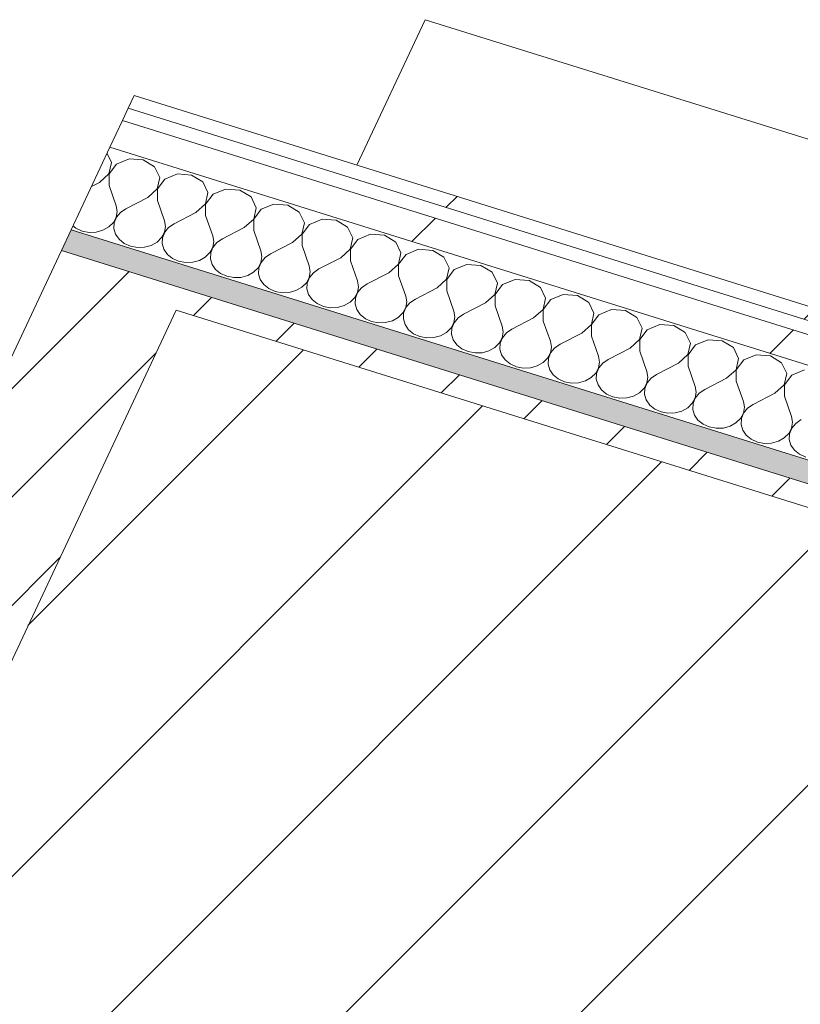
# Model space of a CAD drawing. Header units: millimetres. Extents: x -21126 to 28102, y -1237 to 9397.
# Tile 67 of 102: x -13293 to -12987, y 3476 to 3862. Entities that reach past the tile are written whole.
import ezdxf

# ---------------------------------------------------------------- set-up
doc = ezdxf.new("R2010")
doc.units = ezdxf.units.MM
doc.header["$MEASUREMENT"] = 0
doc.linetypes.add('Wipeout_Contour', pattern=[1000, 0, -1000])
for name, color, linetype in [('10_ESTR_Pilars', 7, 'Continuous'), ('12_FAÇ_Façana', 7, 'Continuous'), ('Nuevo_08_E_Envans secs', 7, 'Continuous'), ('Nuevo_09_EI_Mobiliari general', 7, 'Continuous')]:
    doc.layers.add(name, color=color, linetype=linetype)
for name, color, linetype, lineweight in [('10_ESTR_Pilars_Pluma_Nº__28', 7, 'Continuous', 20), ('10_ESTR_Pilars_Pluma_Nº__42', 8, 'Continuous', 25), ('12_FAÇ_Façana_Pluma_Nº__2', 8, 'Continuous', 5), ('12_FAÇ_Façana_Pluma_Nº__7', 7, 'Continuous', 5), ('Nuevo_08_E_Envans secs_Pluma_Nº__1', 7, 'Continuous', 5), ('Nuevo_09_EI_Mobiliari general_Pluma_Nº__1', 7, 'Continuous', 5)]:
    doc.layers.add(name, color=color, linetype=linetype, lineweight=lineweight)
for name, color, linetype, lineweight, true_color in [('12_FAÇ_Façana_Pluma_Nº__176', 7, 'Continuous', 15, 0x93a0c6), ('Nuevo_08_E_Envans secs_Pluma_Nº__102', 7, 'Continuous', 5, 0xcccccc), ('Nuevo_08_E_Envans secs_Pluma_Nº__171', 171, 'Continuous', 13, 0xaaaaff), ('Nuevo_08_E_Envans secs_Pluma_Nº__177', 7, 'Continuous', 15, 0xf7e046)]:
    doc.layers.add(name, color=color, linetype=linetype, lineweight=lineweight, true_color=true_color)
pattern_1 = [(45, (0, 0), (-183.848, 183.848), [195, -65]), (45, (7e-14, 183.85), (-183.848, 183.848), [195, -65])]

# ---------------------------------------------------------------- blocks, each defined once
blk = doc.blocks.new('Elem Sección_13_1')
at = {"color": 254, "linetype": 'Wipeout_Contour', "lineweight": 0, "ltscale": 54303.747496}
blk.add_wipeout([(-13231.61, 3747.88), (-13383.45, 3424.46), (-12987.05, 3300.67), (-12835.21, 3624.08)], dxfattribs=at).dxf.layer = '10_ESTR_Pilars'
at = {"layer": '10_ESTR_Pilars_Pluma_Nº__42', "linetype": 'Continuous', "lineweight": 25}
h = blk.add_hatch(dxfattribs=at)
h.set_pattern_fill('00_GCT_trama_45º_e1_400__05', color=8, style=0, pattern_type=2)
h.set_pattern_definition([(45, (0, 0), (-45.96194, 45.96194), [])])
h.paths.add_polyline_path([(-13231.61, 3747.88), (-13383.45, 3424.46), (-12987.05, 3300.67), (-12835.21, 3624.08)])
at = {"layer": '10_ESTR_Pilars_Pluma_Nº__28', "color": 7, "linetype": 'Continuous', "lineweight": 20}
blk.add_line((-13231.61, 3747.88), (-12835.21, 3624.08), dxfattribs=at)
at = {"layer": '10_ESTR_Pilars_Pluma_Nº__28', "color": 7, "linetype": 'Continuous', "lineweight": 20, "flags": 128}
blk.add_lwpolyline([(-13231.61, 3747.88), (-13309.43, 3582.13), (-13377.75, 3436.59), (-13383.45, 3424.46)], dxfattribs=at)
blk = doc.blocks.new('Elem Sección_24_1')
at = {"layer": '12_FAÇ_Façana_Pluma_Nº__176', "linetype": 'Continuous', "lineweight": 0, "true_color": 0x495063}
blk.add_hatch(color=251, dxfattribs=at).paths.add_polyline_path([(-9159.89, 2485.53), (-9156.47, 2492.81), (-11227.58, 3139.62), (-11227.2, 3140.43), (-11322.33, 3170.14), (-11322.71, 3169.33), (-11334.6, 3173.05), (-11334.22, 3173.86), (-13272.69, 3779.25), (-13276.49, 3771.16)])
at = {"layer": '12_FAÇ_Façana_Pluma_Nº__2', "linetype": 'Continuous', "lineweight": 5}
h = blk.add_hatch(dxfattribs=at)
h.set_pattern_fill('Ceramic_0001', color=8, style=0, pattern_type=2)
h.set_pattern_definition([(45, (0, 0), (-21.213203, 21.213203), [])])
h.paths.add_polyline_path([(-9241.5, 2311.69), (-9159.89, 2485.53), (-13276.49, 3771.16), (-13358.1, 3597.33), (-13309.43, 3582.13), (-13231.61, 3747.88), (-12835.21, 3624.08), (-12913.03, 3458.33), (-12862.54, 3442.56), (-12784.72, 3608.31), (-12388.32, 3484.51), (-12466.14, 3318.76)])
at = {"layer": '12_FAÇ_Façana_Pluma_Nº__7', "color": 7, "linetype": 'Continuous', "lineweight": 5}
blk.add_line((-13276.49, 3771.16), (-9159.89, 2485.53), dxfattribs=at)
at = {"layer": '12_FAÇ_Façana_Pluma_Nº__7', "color": 7, "linetype": 'Continuous', "lineweight": 5, "flags": 128}
blk.add_lwpolyline([(-13272.69, 3779.25), (-13276.49, 3771.16), (-13358.1, 3597.33), (-13416.94, 3472.01), (-13426.43, 3451.79), (-13435.92, 3431.58), (-13460.6, 3379.03), (-13464.39, 3370.94)], dxfattribs=at)
blk = doc.blocks.new('*X95')
at = {"layer": 'Nuevo_08_E_Envans secs_Pluma_Nº__102', "color": 254, "linetype": 'Continuous', "lineweight": 5, "true_color": 0xcccccc}
for p, q in [((-13256.89, 3805.63), (-13258.62, 3809.22)), ((-13249.96, 3807.03), (-13254.9, 3805.01)), ((-13244.46, 3806.63), (-13249.96, 3807.03)), ((-13240.04, 3803.93), (-13244.46, 3806.63)), ((-13257.88, 3801.2), (-13256.89, 3805.63)), ((-13254.9, 3805.01), (-13257.8, 3801.18)), ((-13238.02, 3799.74), (-13240.04, 3803.93)), ((-13261.57, 3797.85), (-13257.88, 3801.2)), ((-13257.8, 3801.18), (-13257.8, 3796.67)), ((-13239, 3795.3), (-13238.02, 3799.74)), ((-13236.02, 3799.12), (-13238.92, 3795.28)), ((-13231.09, 3801.14), (-13236.02, 3799.12)), ((-13225.58, 3800.74), (-13231.09, 3801.14)), ((-13221.16, 3798.04), (-13225.58, 3800.74)), ((-13261.57, 3797.85), (-13264.72, 3796.23)), ((-13257.8, 3796.67), (-13255.02, 3788.74)), ((-13242.69, 3791.95), (-13239, 3795.3)), ((-13238.92, 3795.28), (-13238.92, 3790.77)), ((-13219.14, 3793.84), (-13221.16, 3798.04)), ((-13212.21, 3795.24), (-13217.15, 3793.22)), ((-13206.71, 3794.84), (-13212.21, 3795.24)), ((-13242.69, 3791.95), (-13251.25, 3787.56)), ((-13220.12, 3789.41), (-13219.14, 3793.84)), ((-13217.15, 3793.22), (-13220.05, 3789.39)), ((-13202.29, 3792.14), (-13206.71, 3794.84)), ((-13200.27, 3787.95), (-13202.29, 3792.14)), ((-13254.64, 3786.49), (-13255.02, 3788.74)), ((-13251.25, 3787.56), (-13253.38, 3786.1)), ((-13238.92, 3790.77), (-13236.15, 3782.85)), ((-13223.82, 3786.06), (-13220.12, 3789.41)), ((-13220.05, 3789.39), (-13220.04, 3784.88)), ((-13201.25, 3783.51), (-13200.27, 3787.95)), ((-13193.33, 3789.35), (-13198.27, 3787.33)), ((-13187.83, 3788.95), (-13193.33, 3789.35)), ((-13183.41, 3786.25), (-13187.83, 3788.95)), ((-13256.14, 3782.15), (-13255.02, 3784.23)), ((-13254.94, 3784.21), (-13255.81, 3782.05)), ((-13255.02, 3784.23), (-13254.64, 3786.49)), ((-13253.38, 3786.1), (-13254.94, 3784.21)), ((-13223.82, 3786.06), (-13232.37, 3781.67)), ((-13220.04, 3784.88), (-13217.27, 3776.95)), ((-13204.94, 3780.16), (-13201.25, 3783.51)), ((-13198.27, 3787.33), (-13201.17, 3783.49)), ((-13181.39, 3782.05), (-13183.41, 3786.25)), ((-13271.96, 3780.81), (-13270.8, 3779.88)), ((-13270.8, 3779.88), (-13268.36, 3778.78)), ((-13260.22, 3779.11), (-13257.92, 3780.4)), ((-13257.92, 3780.4), (-13256.14, 3782.15)), ((-13255.81, 3782.05), (-13255.93, 3779.78)), ((-13255.93, 3779.78), (-13255.27, 3777.56)), ((-13235.76, 3780.59), (-13236.15, 3782.85)), ((-13236.14, 3778.34), (-13235.76, 3780.59)), ((-13234.51, 3780.2), (-13236.07, 3778.32)), ((-13232.37, 3781.67), (-13234.51, 3780.2)), ((-13204.94, 3780.16), (-13213.5, 3775.77)), ((-13201.17, 3783.49), (-13201.17, 3778.98)), ((-13182.37, 3777.62), (-13181.39, 3782.05)), ((-13179.4, 3781.43), (-13182.3, 3777.6)), ((-13174.46, 3783.45), (-13179.4, 3781.43)), ((-13168.96, 3783.05), (-13174.46, 3783.45)), ((-13164.53, 3780.35), (-13168.96, 3783.05)), ((-13162.51, 3776.16), (-13164.53, 3780.35)), ((-13268.36, 3778.78), (-13265.64, 3778.27)), ((-13265.64, 3778.27), (-13262.86, 3778.38)), ((-13262.86, 3778.38), (-13260.22, 3779.11)), ((-13255.27, 3777.56), (-13253.91, 3775.58)), ((-13239.04, 3774.5), (-13237.27, 3776.26)), ((-13237.27, 3776.26), (-13236.14, 3778.34)), ((-13236.94, 3776.15), (-13237.05, 3773.88)), ((-13236.07, 3778.32), (-13236.94, 3776.15)), ((-13216.89, 3774.7), (-13217.27, 3776.95)), ((-13201.17, 3778.98), (-13198.4, 3771.06)), ((-13186.07, 3774.27), (-13182.37, 3777.62)), ((-13182.3, 3777.6), (-13182.29, 3773.09)), ((-13163.5, 3771.72), (-13162.51, 3776.16)), ((-13155.58, 3777.56), (-13160.52, 3775.54)), ((-13150.08, 3777.16), (-13155.58, 3777.56)), ((-13145.66, 3774.46), (-13150.08, 3777.16)), ((-13253.91, 3775.58), (-13251.92, 3773.98)), ((-13251.92, 3773.98), (-13249.48, 3772.88)), ((-13249.48, 3772.88), (-13246.77, 3772.37)), ((-13246.77, 3772.37), (-13243.98, 3772.48)), ((-13243.98, 3772.48), (-13241.34, 3773.21)), ((-13241.34, 3773.21), (-13239.04, 3774.5)), ((-13237.05, 3773.88), (-13236.4, 3771.67)), ((-13218.39, 3770.36), (-13217.27, 3772.44)), ((-13217.19, 3772.42), (-13218.06, 3770.26)), ((-13217.27, 3772.44), (-13216.89, 3774.7)), ((-13215.63, 3774.31), (-13217.19, 3772.42)), ((-13213.5, 3775.77), (-13215.63, 3774.31)), ((-13186.07, 3774.27), (-13194.62, 3769.88)), ((-13182.29, 3773.09), (-13179.52, 3765.16)), ((-13160.52, 3775.54), (-13163.42, 3771.7)), ((-13143.64, 3770.26), (-13145.66, 3774.46)), ((-13236.4, 3771.67), (-13235.03, 3769.69)), ((-13235.03, 3769.69), (-13233.05, 3768.09)), ((-13222.46, 3767.32), (-13220.17, 3768.61)), ((-13220.17, 3768.61), (-13218.39, 3770.36)), ((-13218.06, 3770.26), (-13218.17, 3767.99)), ((-13198.01, 3768.8), (-13198.4, 3771.06)), ((-13198.39, 3766.55), (-13198.01, 3768.8)), ((-13196.75, 3768.41), (-13198.32, 3766.53)), ((-13194.62, 3769.88), (-13196.75, 3768.41)), ((-13167.19, 3768.37), (-13175.74, 3763.98)), ((-13167.19, 3768.37), (-13163.5, 3771.72)), ((-13163.42, 3771.7), (-13163.41, 3767.19)), ((-13144.62, 3765.83), (-13143.64, 3770.26)), ((-13141.64, 3769.64), (-13144.54, 3765.81)), ((-13136.71, 3771.66), (-13141.64, 3769.64)), ((-13131.2, 3771.26), (-13136.71, 3771.66)), ((-13126.78, 3768.56), (-13131.2, 3771.26)), ((-13124.76, 3764.37), (-13126.78, 3768.56)), ((-13233.05, 3768.09), (-13230.61, 3766.99)), ((-13230.61, 3766.99), (-13227.89, 3766.48)), ((-13227.89, 3766.48), (-13225.11, 3766.59)), ((-13225.11, 3766.59), (-13222.46, 3767.32)), ((-13218.17, 3767.99), (-13217.52, 3765.77)), ((-13217.52, 3765.77), (-13216.15, 3763.79)), ((-13201.29, 3762.71), (-13199.51, 3764.47)), ((-13199.51, 3764.47), (-13198.39, 3766.55)), ((-13199.19, 3764.36), (-13199.3, 3762.09)), ((-13198.32, 3766.53), (-13199.19, 3764.36)), ((-13179.13, 3762.91), (-13179.52, 3765.16)), ((-13163.41, 3767.19), (-13160.64, 3759.27)), ((-13148.31, 3762.48), (-13144.62, 3765.83)), ((-13144.54, 3765.81), (-13144.54, 3761.3)), ((-13125.74, 3759.93), (-13124.76, 3764.37)), ((-13117.83, 3765.77), (-13122.77, 3763.75)), ((-13112.33, 3765.37), (-13117.83, 3765.77)), ((-13107.91, 3762.67), (-13112.33, 3765.37)), ((-13216.15, 3763.79), (-13214.17, 3762.19)), ((-13214.17, 3762.19), (-13211.73, 3761.09)), ((-13211.73, 3761.09), (-13209.01, 3760.58)), ((-13209.01, 3760.58), (-13206.23, 3760.69)), ((-13206.23, 3760.69), (-13203.59, 3761.42)), ((-13203.59, 3761.42), (-13201.29, 3762.71)), ((-13199.3, 3762.09), (-13198.65, 3759.88)), ((-13180.64, 3758.57), (-13179.52, 3760.65)), ((-13179.44, 3760.63), (-13180.31, 3758.47)), ((-13179.52, 3760.65), (-13179.13, 3762.91)), ((-13177.88, 3762.52), (-13179.44, 3760.63)), ((-13175.74, 3763.98), (-13177.88, 3762.52)), ((-13148.31, 3762.48), (-13156.87, 3758.09)), ((-13144.54, 3761.3), (-13141.77, 3753.37)), ((-13122.77, 3763.75), (-13125.67, 3759.91)), ((-13105.88, 3758.47), (-13107.91, 3762.67)), ((-13198.65, 3759.88), (-13197.28, 3757.9)), ((-13197.28, 3757.9), (-13195.3, 3756.3)), ((-13184.71, 3755.53), (-13182.41, 3756.82)), ((-13182.41, 3756.82), (-13180.64, 3758.57)), ((-13180.31, 3758.47), (-13180.42, 3756.2)), ((-13160.26, 3757.01), (-13160.64, 3759.27)), ((-13160.64, 3754.76), (-13160.26, 3757.01)), ((-13159, 3756.62), (-13160.56, 3754.74)), ((-13156.87, 3758.09), (-13159, 3756.62)), ((-13129.44, 3756.58), (-13137.99, 3752.19)), ((-13129.44, 3756.58), (-13125.74, 3759.93)), ((-13125.67, 3759.91), (-13125.66, 3755.4)), ((-13106.87, 3754.04), (-13105.88, 3758.47)), ((-13103.89, 3757.85), (-13106.79, 3754.01)), ((-13098.95, 3759.87), (-13103.89, 3757.85)), ((-13093.45, 3759.47), (-13098.95, 3759.87)), ((-13089.03, 3756.77), (-13093.45, 3759.47)), ((-13087.01, 3752.58), (-13089.03, 3756.77)), ((-13195.3, 3756.3), (-13192.85, 3755.2)), ((-13192.85, 3755.2), (-13190.14, 3754.69)), ((-13190.14, 3754.69), (-13187.35, 3754.8)), ((-13187.35, 3754.8), (-13184.71, 3755.53)), ((-13180.42, 3756.2), (-13179.77, 3753.98)), ((-13179.77, 3753.98), (-13178.4, 3752)), ((-13161.76, 3752.68), (-13160.64, 3754.76)), ((-13160.56, 3754.74), (-13161.43, 3752.57)), ((-13141.38, 3751.12), (-13141.77, 3753.37)), ((-13125.66, 3755.4), (-13122.89, 3747.47)), ((-13110.56, 3750.69), (-13106.87, 3754.04)), ((-13106.79, 3754.01), (-13106.79, 3749.51)), ((-13080.08, 3753.98), (-13085.02, 3751.96)), ((-13074.58, 3753.58), (-13080.08, 3753.98)), ((-13070.15, 3750.88), (-13074.58, 3753.58)), ((-13178.4, 3752), (-13176.42, 3750.4)), ((-13176.42, 3750.4), (-13173.98, 3749.3)), ((-13173.98, 3749.3), (-13171.26, 3748.79)), ((-13171.26, 3748.79), (-13168.48, 3748.9)), ((-13168.48, 3748.9), (-13165.84, 3749.63)), ((-13165.84, 3749.63), (-13163.54, 3750.92)), ((-13163.54, 3750.92), (-13161.76, 3752.68)), ((-13161.43, 3752.57), (-13161.55, 3750.3)), ((-13161.55, 3750.3), (-13160.89, 3748.09)), ((-13142.89, 3746.78), (-13141.76, 3748.86)), ((-13141.69, 3748.84), (-13142.56, 3746.68)), ((-13141.76, 3748.86), (-13141.38, 3751.12)), ((-13140.13, 3750.73), (-13141.69, 3748.84)), ((-13137.99, 3752.19), (-13140.13, 3750.73)), ((-13110.56, 3750.69), (-13119.12, 3746.3)), ((-13106.79, 3749.51), (-13104.02, 3741.58)), ((-13087.99, 3748.14), (-13087.01, 3752.58)), ((-13085.02, 3751.96), (-13087.92, 3748.12)), ((-13068.13, 3746.68), (-13070.15, 3750.88)), ((-13160.89, 3748.09), (-13159.52, 3746.11)), ((-13159.52, 3746.11), (-13157.54, 3744.51)), ((-13146.96, 3743.74), (-13144.66, 3745.03)), ((-13144.66, 3745.03), (-13142.89, 3746.78)), ((-13142.56, 3746.68), (-13142.67, 3744.41)), ((-13122.5, 3745.22), (-13122.89, 3747.47)), ((-13122.89, 3742.97), (-13122.5, 3745.22)), ((-13119.12, 3746.3), (-13121.25, 3744.83)), ((-13091.69, 3744.79), (-13087.99, 3748.14)), ((-13087.92, 3748.12), (-13087.91, 3743.61)), ((-13069.12, 3742.25), (-13068.13, 3746.68)), ((-13066.14, 3746.06), (-13069.04, 3742.22)), ((-13061.2, 3748.08), (-13066.14, 3746.06)), ((-13055.7, 3747.68), (-13061.2, 3748.08)), ((-13051.28, 3744.98), (-13055.7, 3747.68)), ((-13157.54, 3744.51), (-13155.1, 3743.41)), ((-13155.1, 3743.41), (-13152.39, 3742.9)), ((-13152.39, 3742.9), (-13149.6, 3743.01)), ((-13149.6, 3743.01), (-13146.96, 3743.74)), ((-13142.67, 3744.41), (-13142.02, 3742.19)), ((-13142.02, 3742.19), (-13140.65, 3740.21)), ((-13124.01, 3740.89), (-13122.89, 3742.97)), ((-13122.81, 3742.94), (-13123.68, 3740.78)), ((-13121.25, 3744.83), (-13122.81, 3742.94)), ((-13103.63, 3739.33), (-13104.02, 3741.58)), ((-13091.69, 3744.79), (-13100.24, 3740.4)), ((-13087.91, 3743.61), (-13085.14, 3735.68)), ((-13072.81, 3738.9), (-13069.12, 3742.25)), ((-13069.04, 3742.22), (-13069.03, 3737.72)), ((-13049.26, 3740.79), (-13051.28, 3744.98)), ((-13042.32, 3742.19), (-13047.26, 3740.17)), ((-13036.82, 3741.79), (-13042.32, 3742.19)), ((-13032.4, 3739.09), (-13036.82, 3741.79)), ((-13140.65, 3740.21), (-13138.67, 3738.61)), ((-13138.67, 3738.61), (-13136.23, 3737.51)), ((-13136.23, 3737.51), (-13133.51, 3737)), ((-13130.72, 3737.11), (-13128.08, 3737.84)), ((-13128.08, 3737.84), (-13125.79, 3739.13)), ((-13125.79, 3739.13), (-13124.01, 3740.89)), ((-13123.68, 3740.78), (-13123.79, 3738.51)), ((-13123.79, 3738.51), (-13123.14, 3736.3)), ((-13104.01, 3737.07), (-13103.63, 3739.33)), ((-13102.37, 3738.94), (-13103.93, 3737.05)), ((-13100.24, 3740.4), (-13102.37, 3738.94)), ((-13072.81, 3738.9), (-13081.36, 3734.51)), ((-13069.03, 3737.72), (-13066.26, 3729.79)), ((-13050.24, 3736.35), (-13049.26, 3740.79)), ((-13047.26, 3740.17), (-13050.16, 3736.33)), ((-13030.38, 3734.89), (-13032.4, 3739.09)), ((-13133.51, 3737), (-13130.72, 3737.11)), ((-13123.14, 3736.3), (-13121.77, 3734.32)), ((-13121.77, 3734.32), (-13119.79, 3732.72)), ((-13106.91, 3733.24), (-13105.13, 3734.99)), ((-13105.13, 3734.99), (-13104.01, 3737.07)), ((-13104.8, 3734.89), (-13104.92, 3732.62)), ((-13103.93, 3737.05), (-13104.8, 3734.89)), ((-13084.75, 3733.43), (-13085.14, 3735.68)), ((-13085.13, 3731.18), (-13084.75, 3733.43)), ((-13081.36, 3734.51), (-13083.5, 3733.04)), ((-13053.93, 3733), (-13050.24, 3736.35)), ((-13050.16, 3736.33), (-13050.16, 3731.82)), ((-13031.36, 3730.46), (-13030.38, 3734.89)), ((-13028.39, 3734.27), (-13031.29, 3730.43)), ((-13023.45, 3736.29), (-13028.39, 3734.27)), ((-13017.95, 3735.89), (-13023.45, 3736.29)), ((-13013.53, 3733.19), (-13017.95, 3735.89)), ((-13119.79, 3732.72), (-13117.35, 3731.62)), ((-13117.35, 3731.62), (-13114.63, 3731.11)), ((-13114.63, 3731.11), (-13111.85, 3731.22)), ((-13111.85, 3731.22), (-13109.21, 3731.95)), ((-13109.21, 3731.95), (-13106.91, 3733.24)), ((-13104.92, 3732.62), (-13104.26, 3730.4)), ((-13104.26, 3730.4), (-13102.9, 3728.42)), ((-13086.26, 3729.1), (-13085.13, 3731.18)), ((-13085.06, 3731.15), (-13085.93, 3728.99)), ((-13083.5, 3733.04), (-13085.06, 3731.15)), ((-13065.88, 3727.54), (-13066.26, 3729.79)), ((-13053.93, 3733), (-13062.49, 3728.61)), ((-13050.16, 3731.82), (-13047.39, 3723.89)), ((-13035.06, 3727.11), (-13031.36, 3730.46)), ((-13031.29, 3730.43), (-13031.28, 3725.93)), ((-13011.5, 3729), (-13013.53, 3733.19)), ((-13004.57, 3730.4), (-13009.51, 3728.38)), ((-12999.07, 3730), (-13004.57, 3730.4)), ((-12994.65, 3727.3), (-12999.07, 3730)), ((-13102.9, 3728.42), (-13100.92, 3726.82)), ((-13100.92, 3726.82), (-13098.47, 3725.72)), ((-13098.47, 3725.72), (-13095.76, 3725.21)), ((-13092.97, 3725.32), (-13090.33, 3726.05)), ((-13090.33, 3726.05), (-13088.03, 3727.34)), ((-13088.03, 3727.34), (-13086.26, 3729.1)), ((-13085.93, 3728.99), (-13086.04, 3726.72)), ((-13086.04, 3726.72), (-13085.39, 3724.51)), ((-13066.26, 3725.28), (-13065.88, 3727.54)), ((-13064.62, 3727.14), (-13066.18, 3725.26)), ((-13062.49, 3728.61), (-13064.62, 3727.14)), ((-13035.06, 3727.11), (-13043.61, 3722.72)), ((-13031.28, 3725.93), (-13028.51, 3718)), ((-13012.49, 3724.56), (-13011.5, 3729)), ((-13009.51, 3728.38), (-13012.41, 3724.54)), ((-12992.63, 3723.1), (-12994.65, 3727.3)), ((-13095.76, 3725.21), (-13092.97, 3725.32)), ((-13085.39, 3724.51), (-13084.02, 3722.53)), ((-13084.02, 3722.53), (-13082.04, 3720.93)), ((-13069.16, 3721.45), (-13067.38, 3723.2)), ((-13067.38, 3723.2), (-13066.26, 3725.28)), ((-13067.05, 3723.1), (-13067.17, 3720.83)), ((-13066.18, 3725.26), (-13067.05, 3723.1)), ((-13047, 3721.64), (-13047.39, 3723.89)), ((-13043.61, 3722.72), (-13045.75, 3721.25)), ((-13016.18, 3721.21), (-13012.49, 3724.56)), ((-13012.41, 3724.54), (-13012.41, 3720.03)), ((-12993.61, 3718.67), (-12992.63, 3723.1)), ((-12990.63, 3722.48), (-12993.53, 3718.64)), ((-12985.7, 3724.5), (-12990.63, 3722.48)), ((-13082.04, 3720.93), (-13079.6, 3719.83)), ((-13079.6, 3719.83), (-13076.88, 3719.31)), ((-13076.88, 3719.31), (-13074.1, 3719.43)), ((-13074.1, 3719.43), (-13071.45, 3720.16)), ((-13071.45, 3720.16), (-13069.16, 3721.45)), ((-13067.17, 3720.83), (-13066.51, 3718.61)), ((-13066.51, 3718.61), (-13065.14, 3716.63)), ((-13048.5, 3717.31), (-13047.38, 3719.39)), ((-13047.31, 3719.36), (-13048.18, 3717.2)), ((-13047.38, 3719.39), (-13047, 3721.64)), ((-13045.75, 3721.25), (-13047.31, 3719.36)), ((-13016.18, 3721.21), (-13024.74, 3716.82)), ((-13012.41, 3720.03), (-13009.63, 3712.1)), ((-12997.3, 3715.32), (-12993.61, 3718.67)), ((-12993.53, 3718.64), (-12993.53, 3714.14)), ((-13065.14, 3716.63), (-13063.16, 3715.03)), ((-13063.16, 3715.03), (-13060.72, 3713.93)), ((-13055.22, 3713.53), (-13052.58, 3714.26)), ((-13052.58, 3714.26), (-13050.28, 3715.55)), ((-13050.28, 3715.55), (-13048.5, 3717.31)), ((-13048.18, 3717.2), (-13048.29, 3714.93)), ((-13048.29, 3714.93), (-13047.64, 3712.72)), ((-13028.12, 3715.75), (-13028.51, 3718)), ((-13028.51, 3713.49), (-13028.12, 3715.75)), ((-13026.87, 3715.35), (-13028.43, 3713.47)), ((-13024.74, 3716.82), (-13026.87, 3715.35)), ((-12997.3, 3715.32), (-13005.86, 3710.93)), ((-13060.72, 3713.93), (-13058.01, 3713.42)), ((-13058.01, 3713.42), (-13055.22, 3713.53)), ((-13047.64, 3712.72), (-13046.27, 3710.74)), ((-13046.27, 3710.74), (-13044.29, 3709.14)), ((-13031.41, 3709.66), (-13029.63, 3711.41)), ((-13029.63, 3711.41), (-13028.51, 3713.49)), ((-13029.3, 3711.31), (-13029.41, 3709.03)), ((-13028.43, 3713.47), (-13029.3, 3711.31)), ((-13009.25, 3709.85), (-13009.63, 3712.1)), ((-13005.86, 3710.93), (-13007.99, 3709.46)), ((-12993.53, 3714.14), (-12990.76, 3706.21)), ((-13044.29, 3709.14), (-13041.85, 3708.04)), ((-13041.85, 3708.04), (-13039.13, 3707.52)), ((-13039.13, 3707.52), (-13036.34, 3707.64)), ((-13036.34, 3707.64), (-13033.7, 3708.37)), ((-13033.7, 3708.37), (-13031.41, 3709.66)), ((-13029.41, 3709.03), (-13028.76, 3706.82)), ((-13028.76, 3706.82), (-13027.39, 3704.84)), ((-13010.75, 3705.52), (-13009.63, 3707.6)), ((-13009.55, 3707.57), (-13010.42, 3705.41)), ((-13009.63, 3707.6), (-13009.25, 3709.85)), ((-13007.99, 3709.46), (-13009.55, 3707.57)), ((-13027.39, 3704.84), (-13025.41, 3703.24)), ((-13025.41, 3703.24), (-13022.97, 3702.14)), ((-13014.83, 3702.47), (-13012.53, 3703.76)), ((-13012.53, 3703.76), (-13010.75, 3705.52)), ((-13010.42, 3705.41), (-13010.54, 3703.14)), ((-13010.54, 3703.14), (-13009.88, 3700.93)), ((-12990.37, 3703.96), (-12990.76, 3706.21)), ((-12990.75, 3701.7), (-12990.37, 3703.96)), ((-12989.12, 3703.56), (-12990.68, 3701.68)), ((-12986.98, 3705.03), (-12989.12, 3703.56)), ((-13022.97, 3702.14), (-13020.25, 3701.63)), ((-13020.25, 3701.63), (-13017.47, 3701.74)), ((-13017.47, 3701.74), (-13014.83, 3702.47)), ((-13009.88, 3700.93), (-13008.52, 3698.95)), ((-13008.52, 3698.95), (-13006.54, 3697.35)), ((-12993.65, 3697.87), (-12991.88, 3699.62)), ((-12991.88, 3699.62), (-12990.75, 3701.7)), ((-12991.55, 3699.52), (-12991.66, 3697.24)), ((-12990.68, 3701.68), (-12991.55, 3699.52)), ((-13006.54, 3697.35), (-13004.09, 3696.25)), ((-13004.09, 3696.25), (-13001.38, 3695.73)), ((-13001.38, 3695.73), (-12998.59, 3695.85)), ((-12998.59, 3695.85), (-12995.95, 3696.58)), ((-12995.95, 3696.58), (-12993.65, 3697.87)), ((-12991.66, 3697.24), (-12991.01, 3695.03)), ((-12991.01, 3695.03), (-12989.64, 3693.05)), ((-12989.64, 3693.05), (-12987.66, 3691.45)), ((-12987.66, 3691.45), (-12985.22, 3690.35))]:
    blk.add_line(p, q, dxfattribs=at)
blk = doc.blocks.new('Elem Sección_73_1')
at = {"layer": 'Nuevo_08_E_Envans secs', "lineweight": 0}
blk.add_blockref('*X95', (0, 0), dxfattribs=at)
at = {"color": 254, "linetype": 'Wipeout_Contour', "lineweight": 0, "ltscale": 51105.314869}
blk.add_wipeout([(-13248.02, 3831.8), (-13250.3, 3826.95), (-11311.83, 3221.56), (-11309.55, 3226.41)], dxfattribs=at).dxf.layer = 'Nuevo_08_E_Envans secs'
at = {"layer": 'Nuevo_08_E_Envans secs_Pluma_Nº__171', "linetype": 'Continuous', "lineweight": 13, "true_color": 0xaaaaff}
h = blk.add_hatch(dxfattribs=at)
h.set_pattern_fill('Panellat_HPL_0001', color=161, style=0, pattern_type=2)
h.set_pattern_definition(pattern_1)
h.paths.add_polyline_path([(-13248.02, 3831.8), (-13250.3, 3826.95), (-11311.83, 3221.56), (-11309.55, 3226.41)])
at = {"color": 254, "linetype": 'Wipeout_Contour', "lineweight": 0, "ltscale": 51089.232135}
blk.add_wipeout([(-13252.58, 3822.1), (-13257.51, 3811.59), (-11307.15, 3202.48), (-11302.21, 3212.99)], dxfattribs=at).dxf.layer = 'Nuevo_08_E_Envans secs'
at = {"layer": 'Nuevo_08_E_Envans secs_Pluma_Nº__177', "linetype": 'Continuous', "lineweight": 15, "true_color": 0xf7e046}
h = blk.add_hatch(dxfattribs=at)
h.set_pattern_fill('Panellat_HPL_0001', color=53, style=0, pattern_type=2)
h.set_pattern_definition(pattern_1)
h.paths.add_polyline_path([(-13252.58, 3822.1), (-13257.51, 3811.59), (-11307.15, 3202.48), (-11302.21, 3212.99)])
at = {"layer": 'Nuevo_08_E_Envans secs_Pluma_Nº__1', "color": 7, "linetype": 'Continuous', "lineweight": 5}
blk.add_line((-13248.02, 3831.8), (-11309.55, 3226.41), dxfattribs=at)
at = {"layer": 'Nuevo_08_E_Envans secs_Pluma_Nº__1', "color": 7, "linetype": 'Continuous', "lineweight": 5, "flags": 128}
for points in [[(-13248.02, 3831.8), (-13250.3, 3826.95), (-13252.58, 3822.1), (-13257.51, 3811.59), (-13272.69, 3779.25)], [(-13250.3, 3826.95), (-11311.83, 3221.56), (-11305.88, 3219.7)], [(-13252.58, 3822.1), (-11308.16, 3214.85), (-11302.21, 3212.99)], [(-13257.51, 3811.59), (-11307.15, 3202.48), (-11294.26, 3198.46), (-11281.38, 3194.44)], [(-13272.69, 3779.25), (-11334.22, 3173.86), (-11328.28, 3172), (-11322.33, 3170.14), (-11296.57, 3162.09)]]:
    blk.add_lwpolyline(points, dxfattribs=at)
blk = doc.blocks.new('Elem Sección_107_1')
at = {"layer": 'Nuevo_09_EI_Mobiliari general_Pluma_Nº__1', "color": 7, "linetype": 'Continuous', "lineweight": 5}
for p, q in [((-13134.14, 3861.52), (-13160.87, 3804.59)), ((-11492.97, 3348.97), (-13134.14, 3861.52))]:
    blk.add_line(p, q, dxfattribs=at)

msp = doc.modelspace()

# ---------------------------------------------------------------- block references
at = {"layer": '10_ESTR_Pilars', "lineweight": 0}
msp.add_blockref('Elem Sección_13_1', (0, 0), dxfattribs=at)

# ---------------------------------------------------------------- next in the draw order: block references
at = {"layer": '12_FAÇ_Façana', "lineweight": 0}
msp.add_blockref('Elem Sección_24_1', (0, 0), dxfattribs=at)

# ---------------------------------------------------------------- next in the draw order: block references
at = {"layer": 'Nuevo_08_E_Envans secs', "lineweight": 0}
msp.add_blockref('Elem Sección_73_1', (0, 0), dxfattribs=at)

# ---------------------------------------------------------------- next in the draw order: block references
at = {"layer": 'Nuevo_09_EI_Mobiliari general', "lineweight": 0}
msp.add_blockref('Elem Sección_107_1', (0, 0), dxfattribs=at)

doc.saveas('drawing.dxf')
